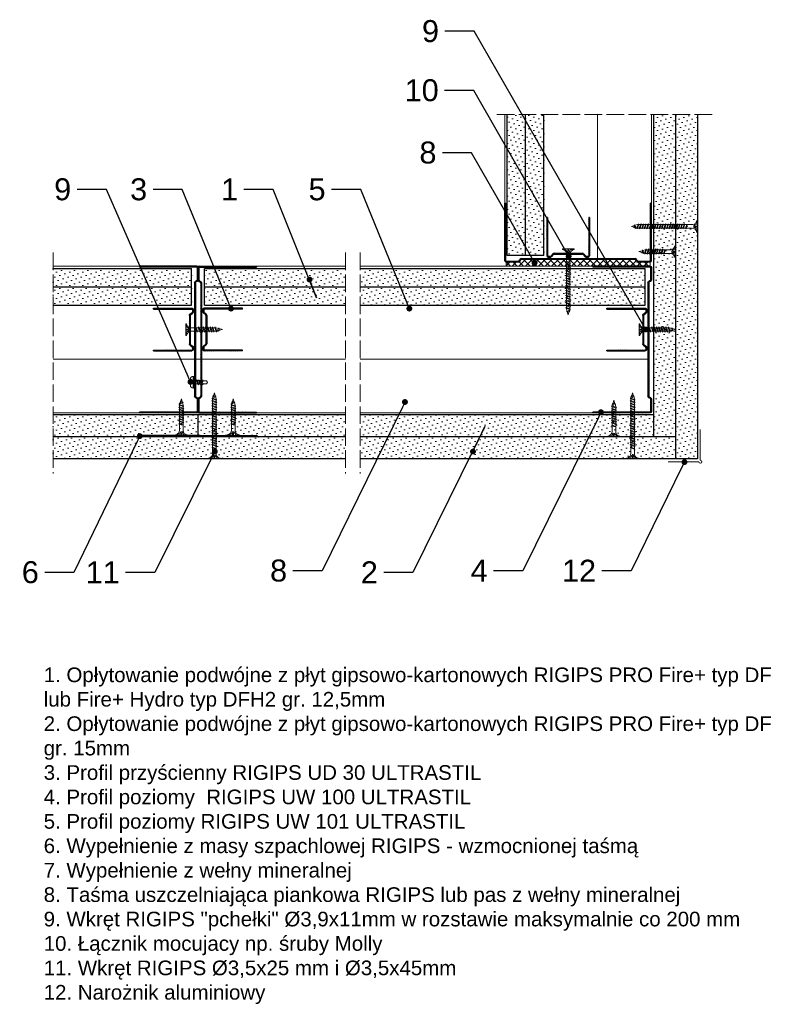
# Model space of a CAD drawing. Header units: millimetres. Extents: x 2044 to 2559, y -72 to 600.
import ezdxf
from ezdxf import colors
from ezdxf.entities.mleader import LeaderData, LeaderLine
from ezdxf.math import Vec2, Vec3

# ---------------------------------------------------------------- set-up
doc = ezdxf.new("R2010")
doc.units = ezdxf.units.MM
doc.linetypes.add('ACAD_ISO02W100', pattern=[15, 12, -3])
for name, color, linetype, lineweight in [('_ISOVER WELNA', 7, 'BATTING', 9), ('_RIGIPS AKCESORIA', 7, 'Continuous', 18), ('_RIGIPS G-K', 7, 'Continuous', 25), ('_RIGIPS PROFIL', 7, 'Continuous', 18), ('KRESKOWANIE', 7, 'Continuous', 9), ('PRZERYWANA', 7, 'ACAD_ISO02W100', 9)]:
    doc.layers.add(name, color=color, linetype=linetype, lineweight=lineweight)
doc.styles.get("Standard").update_dxf_attribs({"font": 'arial.ttf'})
doc.linetypes.add('BATTING', pattern='A,0.00254,-2.54,[134,ltypeshp.shx,S=2.54,R=0,X=-2.54,Y=0],-5.08,[134,ltypeshp.shx,S=2.54,R=180,X=2.54,Y=0],-2.54', length=10.16254)
pattern_1 = [(315, (1525.887, 2596.3345), (3.367596, 1.122532), [0, -3.175])]
pattern_2 = [(45, (210.707, -205.284), (-1.122532, 3.367596), [0, -3.175])]

# ---------------------------------------------------------------- blocks, each defined once
blk = doc.blocks.new('TN 25')
at = {"layer": '_RIGIPS AKCESORIA'}
for p, q in [((0, -0.84), (0, 7.16)), ((0, 7.16), (0.46, 7.16)), ((0.46, 7.16), (0.46, 4.78)), ((0.46, 4.78), (0, 4.78)), ((0, 3.5), (1.77, 3.5)), ((0, 2.83), (1.77, 2.83)), ((0.46, 1.64), (0, 1.64)), ((0.46, -0.84), (0.46, 1.64)), ((1.77, 3.5), (1.77, 4.2)), ((1.77, 2.83), (1.77, 2.18)), ((3.02, 4.46), (8.47, 4.46)), ((7.49, 2.01), (3.55, 2.01)), ((7.12, 4.46), (7.12, 3.18)), ((8.03, 2.01), (7.12, 4.46)), ((7.12, 3.18), (7.65, 1.53)), ((7.65, 1.53), (8.03, 2.01)), ((9.41, 2.01), (8.03, 2.01)), ((8.47, 4.46), (8.79, 5)), ((9.61, 1.51), (8.47, 4.46)), ((8.79, 5), (9.93, 2.01)), ((9, 4.46), (10.1, 4.46)), ((9.93, 2.01), (9.61, 1.51)), ((11.04, 2.01), (9.93, 2.01)), ((10.1, 4.46), (10.41, 5)), ((11.23, 1.51), (10.1, 4.46)), ((10.41, 5), (11.56, 2.01)), ((10.62, 4.46), (11.67, 4.46)), ((11.56, 2.01), (11.23, 1.51)), ((12.61, 2.01), (11.56, 2.01)), ((11.67, 4.46), (11.99, 5)), ((12.81, 1.51), (11.67, 4.46)), ((11.99, 5), (13.14, 2.01)), ((12.2, 4.46), (13.21, 4.46)), ((13.14, 2.01), (12.81, 1.51)), ((14.15, 2.01), (13.14, 2.01)), ((13.21, 4.46), (13.52, 5)), ((14.34, 1.51), (13.21, 4.46)), ((13.52, 5), (14.67, 2.01)), ((13.73, 4.46), (14.8, 4.46)), ((14.67, 2.01), (14.34, 1.51)), ((15.74, 2.01), (14.67, 2.01)), ((14.8, 4.46), (15.12, 5)), ((15.94, 1.51), (14.8, 4.46)), ((15.12, 5), (16.26, 2.01)), ((15.33, 4.46), (16.42, 4.46)), ((16.26, 2.01), (15.94, 1.51)), ((17.36, 2.01), (16.26, 2.01)), ((16.42, 4.46), (16.73, 5)), ((17.55, 1.51), (16.42, 4.46)), ((16.73, 5), (17.88, 2.01)), ((16.94, 4.46), (17.99, 4.46)), ((17.88, 2.01), (17.55, 1.51)), ((18.93, 2.01), (17.88, 2.01)), ((17.99, 4.46), (18.31, 5)), ((19.13, 1.51), (17.99, 4.46)), ((18.31, 5), (19.45, 2.01)), ((18.52, 4.46), (19.68, 4.46)), ((19.45, 2.01), (19.13, 1.51)), ((19.45, 2.01), (20.62, 2.01)), ((19.68, 4.46), (20, 5)), ((20.82, 1.51), (19.68, 4.46)), ((20, 5), (21.14, 2.01)), ((20.21, 4.46), (20.7, 4.46)), ((20.7, 4.46), (22.28, 3.98)), ((21.14, 2.01), (20.82, 1.51)), ((21.14, 2.01), (21.81, 2.12)), ((21.85, 1.83), (21.67, 3.28)), ((21.67, 3.28), (22.14, 2.4)), ((22.14, 2.4), (21.85, 1.83)), ((22.7, 2.36), (22.14, 2.4)), ((22.28, 3.98), (22.56, 4.37)), ((22.7, 2.36), (22.28, 3.98)), ((22.56, 4.37), (23.03, 2.71)), ((23.03, 2.71), (22.7, 2.36)), ((22.71, 3.85), (25, 3.24)), ((25, 3.24), (23.03, 2.71)), ((0, -0.84), (0.46, -0.84))]:
    blk.add_line(p, q, dxfattribs=at)
for centre, major_axis, ratio, start_param, end_param in [((3.09, 7.67), (0.17, 3.2), 0.826134, 1.773653, 3.180586), ((-0.04, 0.9), (0, 3.93), 0.848176, -0.720942, -0.151112), ((3.37, -1.57), (0.28, 3.57), 0.832181, 0.035984, 1.430787), ((-2.73, 15.91), (0, 14.76), 0.848176, 3.399396, 3.475072), ((0.59, 4.62), (0, 2.81), 0.848176, 3.475072, 3.862535), ((1.66, 3.18), (0, 0.895), 0.848176, -1.552777, -0.720942), ((1.66, 3.18), (0, 0.895), 0.848176, 3.862535, 4.730408)]:
    blk.add_ellipse(centre, major_axis=major_axis, ratio=ratio, start_param=start_param, end_param=end_param, dxfattribs=at)
blk = doc.blocks.new('Pchelka')
at = {"layer": '_RIGIPS AKCESORIA'}
for p, q in [((18.38, 159.49), (18.38, 163.49)), ((18.38, 161.75), (19.34, 161.75)), ((19.34, 161.75), (19.34, 162.47)), ((20.31, 165.49), (20.31, 157.49)), ((20.38, 165.49), (20.72, 165.49)), ((20.72, 165.49), (20.72, 157.49)), ((22.49, 162.62), (20.72, 162.62)), ((22.28, 160.36), (21.35, 162.62)), ((21.35, 162.62), (21.35, 161.32)), ((21.35, 161.32), (21.9, 159.74)), ((22.49, 162.62), (22.87, 163.24)), ((23.63, 159.74), (22.49, 162.62)), ((23.08, 162.62), (22.87, 163.24)), ((24.01, 160.36), (23.08, 162.62)), ((23.98, 162.62), (23.08, 162.62)), ((23.98, 162.62), (24.36, 163.24)), ((25.12, 159.74), (23.98, 162.62)), ((24.58, 162.62), (24.36, 163.24)), ((25.5, 160.36), (24.58, 162.62)), ((25.43, 162.62), (24.58, 162.62)), ((25.45, 162.62), (25.83, 163.24)), ((26.59, 159.74), (25.45, 162.62)), ((26.04, 162.62), (25.83, 163.24)), ((26.66, 162.62), (26.04, 162.62)), ((26.97, 160.36), (26.04, 162.62)), ((26.66, 162.62), (26.85, 163.14)), ((27.13, 162.02), (26.66, 162.62)), ((26.85, 163.14), (27.13, 162.02)), ((29.38, 162.52), (27.01, 162.52)), ((30.05, 161.42), (29.38, 162.52)), ((29.38, 160.36), (30.05, 161.42)), ((18.38, 161.22), (19.34, 161.22)), ((19.34, 161.22), (19.34, 160.5)), ((20.38, 157.49), (20.72, 157.49)), ((21.68, 160.36), (20.72, 160.36)), ((21.9, 159.74), (22.28, 160.36)), ((23.39, 160.36), (22.28, 160.36)), ((23.63, 159.74), (24.01, 160.36)), ((24.88, 160.36), (24.01, 160.36)), ((25.12, 159.74), (25.5, 160.36)), ((26.35, 160.36), (25.5, 160.36)), ((26.59, 159.74), (26.97, 160.36)), ((29.38, 160.36), (26.97, 160.36))]:
    blk.add_line(p, q, dxfattribs=at)
for centre, start, end in [((20.38, 163.49), 90, 180), ((20.38, 159.49), 180, 270)]:
    blk.add_arc(centre, 2, start, end, dxfattribs=at)
for centre, major_axis, start_param, end_param in [((17.98, 160.19), (0, 2.76), -0.596517, -0.166765), ((18.62, 161.26), (0, 1.46), -1.414897, -0.596517), ((18.62, 161.72), (0, 1.46), 3.73811, 4.55649), ((17.98, 162.79), (0, 2.76), 3.308358, 3.73811)]:
    blk.add_ellipse(centre, major_axis=major_axis, ratio=0.880282, start_param=start_param, end_param=end_param, dxfattribs=at)
blk = doc.blocks.new('TN 45')
at = {"layer": '_RIGIPS AKCESORIA'}
for p, q in [((0, -0.84), (0, 7.16)), ((0, 7.16), (0.46, 7.16)), ((0.46, 7.16), (0.46, 4.78)), ((0.46, 4.78), (0, 4.78)), ((0, 3.5), (1.77, 3.5)), ((0, 2.83), (1.77, 2.83)), ((0.46, 1.64), (0, 1.64)), ((0.46, -0.84), (0.46, 1.64)), ((1.77, 3.5), (1.77, 4.2)), ((1.77, 2.83), (1.77, 2.18)), ((3.02, 4.46), (8.47, 4.46)), ((7.49, 2.01), (3.55, 2.01)), ((7.12, 4.46), (7.12, 3.18)), ((8.03, 2.01), (7.12, 4.46)), ((7.12, 3.18), (7.65, 1.53)), ((7.65, 1.53), (8.03, 2.01)), ((9.41, 2.01), (8.03, 2.01)), ((8.47, 4.46), (8.79, 5)), ((9.61, 1.51), (8.47, 4.46)), ((8.79, 5), (9.93, 2.01)), ((9, 4.46), (10.1, 4.46)), ((9.93, 2.01), (9.61, 1.51)), ((11.04, 2.01), (9.93, 2.01)), ((10.1, 4.46), (10.41, 5)), ((11.23, 1.51), (10.1, 4.46)), ((10.41, 5), (11.56, 2.01)), ((10.62, 4.46), (11.67, 4.46)), ((11.56, 2.01), (11.23, 1.51)), ((12.61, 2.01), (11.56, 2.01)), ((11.67, 4.46), (11.99, 5)), ((12.81, 1.51), (11.67, 4.46)), ((11.99, 5), (13.14, 2.01)), ((12.2, 4.46), (13.21, 4.46)), ((13.14, 2.01), (12.81, 1.51)), ((14.15, 2.01), (13.14, 2.01)), ((13.21, 4.46), (13.52, 5)), ((14.34, 1.51), (13.21, 4.46)), ((13.52, 5), (14.67, 2.01)), ((13.73, 4.46), (14.8, 4.46)), ((14.67, 2.01), (14.34, 1.51)), ((15.74, 2.01), (14.67, 2.01)), ((14.8, 4.46), (15.12, 5)), ((15.94, 1.51), (14.8, 4.46)), ((15.12, 5), (16.26, 2.01)), ((15.33, 4.46), (16.42, 4.46)), ((16.26, 2.01), (15.94, 1.51)), ((17.36, 2.01), (16.26, 2.01)), ((16.42, 4.46), (16.73, 5)), ((17.55, 1.51), (16.42, 4.46)), ((16.73, 5), (17.88, 2.01)), ((16.94, 4.46), (17.99, 4.46)), ((17.88, 2.01), (17.55, 1.51)), ((18.93, 2.01), (17.88, 2.01)), ((17.99, 4.46), (18.31, 5)), ((19.13, 1.51), (17.99, 4.46)), ((18.31, 5), (19.45, 2.01)), ((18.52, 4.46), (19.68, 4.46)), ((19.45, 2.01), (19.13, 1.51)), ((19.45, 2.01), (20.62, 2.01)), ((20.62, 2.01), (19.57, 2.01)), ((19.68, 4.46), (20, 5)), ((20.82, 1.51), (19.68, 4.46)), ((20, 5), (21.14, 2.01)), ((20.21, 4.46), (21.37, 4.46)), ((21.14, 2.01), (20.82, 1.51)), ((21.14, 2.01), (22.31, 2.01)), ((22.31, 2.01), (21.26, 2.01)), ((21.37, 4.46), (21.69, 5)), ((22.51, 1.51), (21.37, 4.46)), ((21.69, 5), (22.83, 2.01)), ((21.9, 4.46), (23.06, 4.46)), ((22.83, 2.01), (22.51, 1.51)), ((22.83, 2.01), (24, 2.01)), ((24, 2.01), (22.95, 2.01)), ((23.06, 4.46), (23.38, 5)), ((24.2, 1.51), (23.06, 4.46)), ((23.38, 5), (24.52, 2.01)), ((23.59, 4.46), (24.75, 4.46)), ((24.52, 2.01), (24.2, 1.51)), ((24.52, 2.01), (25.69, 2.01)), ((25.69, 2.01), (24.64, 2.01)), ((24.75, 4.46), (25.07, 5)), ((25.89, 1.51), (24.75, 4.46)), ((25.07, 5), (26.21, 2.01)), ((25.28, 4.46), (26.44, 4.46)), ((26.21, 2.01), (25.89, 1.51)), ((26.21, 2.01), (27.38, 2.01)), ((27.38, 2.01), (26.33, 2.01)), ((26.44, 4.46), (26.76, 5)), ((27.58, 1.51), (26.44, 4.46)), ((26.76, 5), (27.9, 2.01)), ((26.96, 4.46), (28.13, 4.46)), ((27.9, 2.01), (27.58, 1.51)), ((27.9, 2.01), (29.07, 2.01)), ((29.07, 2.01), (28.02, 2.01)), ((28.13, 4.46), (28.45, 5)), ((29.27, 1.51), (28.13, 4.46)), ((28.45, 5), (29.59, 2.01)), ((28.65, 4.46), (29.82, 4.46)), ((29.59, 2.01), (29.27, 1.51)), ((29.59, 2.01), (30.76, 2.01)), ((30.76, 2.01), (29.71, 2.01)), ((29.82, 4.46), (30.14, 5)), ((30.96, 1.51), (29.82, 4.46)), ((30.14, 5), (31.28, 2.01)), ((30.34, 4.46), (31.51, 4.46)), ((31.28, 2.01), (30.96, 1.51)), ((31.28, 2.01), (32.45, 2.01)), ((32.45, 2.01), (31.4, 2.01)), ((31.51, 4.46), (31.83, 5)), ((32.65, 1.51), (31.51, 4.46)), ((31.83, 5), (32.97, 2.01)), ((32.03, 4.46), (33.2, 4.46)), ((32.97, 2.01), (32.65, 1.51)), ((32.97, 2.01), (34.14, 2.01)), ((34.14, 2.01), (33.09, 2.01)), ((33.2, 4.46), (33.52, 5)), ((34.34, 1.51), (33.2, 4.46)), ((33.52, 5), (34.66, 2.01)), ((33.72, 4.46), (34.89, 4.46)), ((34.66, 2.01), (34.34, 1.51)), ((34.66, 2.01), (35.83, 2.01)), ((35.83, 2.01), (34.78, 2.01)), ((34.89, 4.46), (35.21, 5)), ((36.03, 1.51), (34.89, 4.46)), ((35.21, 5), (36.35, 2.01)), ((35.41, 4.46), (36.58, 4.46)), ((36.35, 2.01), (36.03, 1.51)), ((36.35, 2.01), (37.52, 2.01)), ((37.52, 2.01), (36.47, 2.01)), ((36.58, 4.46), (36.9, 5)), ((37.72, 1.51), (36.58, 4.46)), ((36.9, 5), (38.04, 2.01)), ((37.1, 4.46), (38.27, 4.46)), ((38.04, 2.01), (37.72, 1.51)), ((38.04, 2.01), (39.21, 2.01)), ((39.21, 2.01), (38.16, 2.01)), ((38.27, 4.46), (38.59, 5)), ((39.41, 1.51), (38.27, 4.46)), ((38.59, 5), (39.73, 2.01)), ((38.79, 4.46), (39.96, 4.46)), ((39.73, 2.01), (39.41, 1.51)), ((39.73, 2.01), (40.9, 2.01)), ((39.96, 4.46), (40.28, 5)), ((41.1, 1.51), (39.96, 4.46)), ((40.28, 5), (41.42, 2.01)), ((40.48, 4.46), (40.98, 4.46)), ((40.98, 4.46), (42.56, 3.98)), ((41.42, 2.01), (41.1, 1.51)), ((41.42, 2.01), (42.09, 2.12)), ((42.13, 1.83), (41.95, 3.28)), ((41.95, 3.28), (42.42, 2.4)), ((42.42, 2.4), (42.13, 1.83)), ((42.98, 2.36), (42.42, 2.4)), ((42.56, 3.98), (42.84, 4.37)), ((42.98, 2.36), (42.56, 3.98)), ((42.84, 4.37), (43.31, 2.71)), ((43.31, 2.71), (42.98, 2.36)), ((42.99, 3.85), (45, 3.24)), ((45, 3.24), (43.31, 2.71)), ((0, -0.84), (0.46, -0.84))]:
    blk.add_line(p, q, dxfattribs=at)
for centre, major_axis, ratio, start_param, end_param in [((3.09, 7.67), (0.17, 3.2), 0.826134, 1.773653, 3.180586), ((-0.04, 0.9), (0, 3.93), 0.848176, -0.720942, -0.151112), ((3.37, -1.57), (0.28, 3.57), 0.832181, 0.035984, 1.430787), ((-2.73, 15.91), (0, 14.76), 0.848176, 3.399396, 3.475072), ((0.59, 4.62), (0, 2.81), 0.848176, 3.475072, 3.862535), ((1.66, 3.18), (0, 0.895), 0.848176, -1.552777, -0.720942), ((1.66, 3.18), (0, 0.895), 0.848176, 3.862535, 4.730408)]:
    blk.add_ellipse(centre, major_axis=major_axis, ratio=ratio, start_param=start_param, end_param=end_param, dxfattribs=at)
blk = doc.blocks.new('spoina PRO')
at = {"layer": '_RIGIPS G-K'}
h = blk.add_hatch(dxfattribs=at)
h.set_pattern_fill('AR-SAND', color=256, scale=0.02, style=0)
h.paths.add_polyline_path([(2546.06, 1115.24, -0.198912), (2546.41, 1115.38), (2464, 1115.38, -0.198912), (2464.35, 1115.24), (2465.06, 1114.53, 0.198912), (2465.41, 1114.38), (2504.7, 1114.38, -0.414214), (2505.2, 1113.88, -0.414214), (2505.7, 1114.38), (2545, 1114.38, 0.198912), (2545.35, 1114.53)])
for p, q in [((2464, 1115.38), (2546.41, 1115.38)), ((2464.35, 1115.24), (2465.06, 1114.53)), ((2504.7, 1114.38), (2465.41, 1114.38)), ((2505.2, 1113.88), (2505.2, 1102.88)), ((2505.7, 1114.38), (2545, 1114.38)), ((2546.06, 1115.24), (2545.35, 1114.53))]:
    blk.add_line(p, q, dxfattribs=at)
for centre, start, end in [((2464, 1114.88), 45, 90), ((2465.41, 1114.88), 225, 270), ((2504.7, 1113.88), 0, 90), ((2505.7, 1113.88), 90, 180), ((2545, 1114.88), 270, 315), ((2546.41, 1114.88), 90, 135)]:
    blk.add_arc(centre, 0.5, start, end, dxfattribs=at)
blk = doc.blocks.new('UW 100 ULTRASTIL')
h = blk.add_hatch()
h.set_pattern_fill('ANSI31', color=256, scale=0.5, style=0)
h.paths.add_polyline_path([(166.82, 2.35), (89.14, 2.35, 0.286951), (88.24, 1.79), (87.91, 1.11, -0.286951), (87.01, 0.55), (78.78, 0.55, -0.414214), (78.53, 0.8), (78.53, 40), (77.98, 40), (77.98, 0.8, 0.414214), (78.78, 0), (87.35, 0, 0.286951), (88.25, 0.56), (88.58, 1.24, -0.286951), (89.48, 1.8), (166.48, 1.8, -0.286951), (167.38, 1.24), (167.71, 0.56, 0.286951), (168.61, 0), (177.18, 0, 0.414214), (177.98, 0.8), (177.98, 40), (177.43, 40), (177.43, 0.8, -0.414214), (177.18, 0.55), (168.95, 0.55, -0.286951), (168.05, 1.11), (167.72, 1.79, 0.286951)])
for p, q in [((77.98, 0.8), (77.98, 40)), ((77.98, 40), (78.53, 40)), ((78.53, 0.8), (78.53, 40)), ((177.43, 0.8), (177.43, 40)), ((177.98, 40), (177.43, 40)), ((177.98, 0.8), (177.98, 40)), ((78.78, 0.55), (87.01, 0.55)), ((78.78, 0), (87.35, 0)), ((87.91, 1.11), (88.24, 1.79)), ((88.25, 0.56), (88.58, 1.24)), ((89.14, 2.35), (166.82, 2.35)), ((89.48, 1.8), (166.48, 1.8)), ((167.71, 0.56), (167.38, 1.24)), ((168.05, 1.11), (167.72, 1.79)), ((168.61, 0), (177.18, 0)), ((168.95, 0.55), (177.18, 0.55))]:
    blk.add_line(p, q)
for centre, radius, start, end in [((78.78, 0.8), 0.8, 180, 270), ((78.78, 0.8), 0.25, 180, 270), ((87.01, 1.55), 1, 270, 334.04349), ((87.35, 1), 1, 270, 334.04349), ((89.14, 1.35), 1, 90, 154.04349), ((89.48, 0.8), 1, 90, 154.04349), ((166.48, 0.8), 1, 25.95651, 90), ((166.82, 1.35), 1, 25.95651, 90), ((168.61, 1), 1, 205.95651, 270), ((168.95, 1.55), 1, 205.95651, 270), ((177.18, 0.8), 0.8, 270, 0), ((177.18, 0.8), 0.25, 270, 0)]:
    blk.add_arc(centre, radius, start, end)
blk = doc.blocks.new('UD 30 ULTRASTIL')
h = blk.add_hatch()
h.set_pattern_fill('ANSI31', color=256, scale=0.3, style=0)
h.paths.add_polyline_path([(684.71, 712.9), (658.51, 712.9, 0.414214), (657.71, 712.1), (657.71, 710.25, 0.236068), (658.03, 709.61), (659.39, 708.59, -0.236068), (659.71, 707.95), (659.71, 688.65, -0.236068), (659.39, 688.01), (658.03, 686.99, 0.236068), (657.71, 686.35), (657.71, 684.5, 0.414214), (658.51, 683.7), (684.71, 683.7), (684.71, 684.25), (658.51, 684.25, -0.414214), (658.26, 684.5), (658.26, 686.35, -0.236068), (658.36, 686.55), (659.72, 687.57, 0.236068), (660.26, 688.65), (660.26, 707.95, 0.236068), (659.72, 709.03), (658.36, 710.05, -0.236068), (658.26, 710.25), (658.26, 712.1, -0.414214), (658.51, 712.35), (684.71, 712.35)])
for p, q in [((684.71, 712.9), (658.51, 712.9)), ((684.71, 712.35), (684.71, 712.9)), ((657.71, 712.1), (657.71, 710.25)), ((659.39, 708.59), (658.03, 709.61)), ((658.26, 712.1), (658.26, 710.25)), ((659.72, 709.03), (658.36, 710.05)), ((684.71, 712.35), (658.51, 712.35)), ((659.71, 707.95), (659.71, 688.65)), ((660.26, 707.95), (660.26, 688.65)), ((657.71, 686.35), (657.71, 684.5)), ((659.39, 688.01), (658.03, 686.99)), ((658.26, 686.35), (658.26, 684.5)), ((659.72, 687.57), (658.36, 686.55)), ((684.71, 684.25), (658.51, 684.25)), ((684.71, 683.7), (658.51, 683.7)), ((684.71, 683.7), (684.71, 684.25))]:
    blk.add_line(p, q)
for centre, radius, start, end in [((658.51, 712.1), 0.8, 90, 180), ((658.51, 710.25), 0.8, 180, 233.1301), ((658.51, 712.1), 0.25, 90, 180), ((658.51, 710.25), 0.25, 180, 233.1301), ((658.91, 707.95), 0.8, 0, 53.1301), ((658.91, 707.95), 1.35, 0, 53.1301), ((658.51, 686.35), 0.8, 126.8699, 180), ((658.51, 686.35), 0.25, 126.8699, 180), ((658.91, 688.65), 0.8, 306.8699, 0), ((658.91, 688.65), 1.35, 306.8699, 0), ((658.51, 684.5), 0.8, 180, 270), ((658.51, 684.5), 0.25, 180, 270)]:
    blk.add_arc(centre, radius, start, end)
blk = doc.blocks.new('naroznik')
at = {"layer": '_RIGIPS AKCESORIA'}
for p, q in [((429.5, 69.65), (429.5, 90.65)), ((430.5, 91.65), (451.5, 91.65))]:
    blk.add_line(p, q, dxfattribs=at)
blk.add_arc((429.5, 91.65), 1, 0, 270, dxfattribs=at)
blk = doc.blocks.new('_Dot')
at = {"color": 0, "linetype": 'ByBlock', "lineweight": -2}
blk.add_line((-0.5, 0), (-1, 0), dxfattribs=at)
at = {"color": 0, "linetype": 'ByBlock', "const_width": 0.5}
blk.add_lwpolyline([(-0.25, 0, 1), (0.25, 0, 1)], format="xyb", close=True, dxfattribs=at)

msp = doc.modelspace()

# ---------------------------------------------------------------- hatches: boundary and pattern name
at = {"layer": 'KRESKOWANIE'}
h = msp.add_hatch(dxfattribs=at)
h.set_pattern_fill('DOTS', color=256, scale=2, angle=405, style=0)
h.set_pattern_definition(pattern_2)
h.paths.add_polyline_path([(2389.51, 535.36), (2377.01, 535.36), (2377.01, 438.98), (2389.51, 438.98)])
h = msp.add_hatch(dxfattribs=at)
h.set_pattern_fill('DOTS', color=256, scale=2, angle=405, style=0)
h.set_pattern_definition(pattern_2)
h.paths.add_polyline_path([(2402.01, 535.36), (2389.51, 535.36), (2389.51, 438.98), (2402.01, 438.98)])
h = msp.add_hatch(dxfattribs=at)
h.set_pattern_fill('DOTS', color=256, scale=2, angle=315, style=0)
h.paths.add_polyline_path([(2491.81, 535.36), (2476.81, 535.36), (2476.81, 315.23), (2491.81, 315.23)])
h = msp.add_hatch(dxfattribs=at)
h.set_pattern_fill('DOTS', color=256, scale=2, angle=315, style=0)
h.paths.add_polyline_path([(2506.81, 535.36), (2491.81, 535.36), (2491.81, 300.23), (2506.81, 300.23)])
h = msp.add_hatch(dxfattribs=at)
h.set_pattern_fill('ANSI37', color=256, angle=270, style=0)
h.paths.add_polyline_path([(2474.61, 434.63), (2466.04, 434.63, -0.286951), (2465.14, 435.19), (2464.81, 435.87, 0.286951), (2463.91, 436.43), (2386.91, 436.43, 0.286951), (2386.01, 435.87), (2385.68, 435.19, -0.286951), (2384.78, 434.63), (2376.21, 434.63), (2376.21, 431.63), (2474.61, 431.63)])
h = msp.add_hatch(dxfattribs=at)
h.set_pattern_fill('DOTS', color=256, scale=2, angle=315, style=0)
h.set_pattern_definition(pattern_1)
h.paths.add_polyline_path([(2066.92, 430.03), (2066.92, 417.53), (2161.45, 417.53), (2161.45, 430.03)])
h = msp.add_hatch(dxfattribs=at)
h.set_pattern_fill('DOTS', color=256, scale=2, angle=315, style=0)
h.set_pattern_definition(pattern_1)
h.paths.add_polyline_path([(2266.53, 417.53), (2266.53, 430.03), (2170.15, 430.03), (2170.15, 417.53)])
h = msp.add_hatch(dxfattribs=at)
h.set_pattern_fill('DOTS', color=256, scale=2, angle=315, style=0)
h.paths.add_polyline_path([(2471.06, 430.03), (2276.53, 430.03), (2276.53, 417.53), (2471.06, 417.53)])
h = msp.add_hatch(dxfattribs=at)
h.set_pattern_fill('DOTS', color=256, scale=2, angle=315, style=0)
h.set_pattern_definition(pattern_1)
h.paths.add_polyline_path([(2066.92, 417.53), (2066.92, 405.03), (2161.45, 405.03), (2161.45, 417.53)])
h = msp.add_hatch(dxfattribs=at)
h.set_pattern_fill('DOTS', color=256, scale=2, angle=315, style=0)
h.set_pattern_definition(pattern_1)
h.paths.add_polyline_path([(2266.53, 405.03), (2266.53, 417.53), (2170.15, 417.53), (2170.15, 405.03)])
h = msp.add_hatch(dxfattribs=at)
h.set_pattern_fill('DOTS', color=256, scale=2, angle=315, style=0)
h.paths.add_polyline_path([(2471.06, 417.53), (2276.53, 417.53), (2276.53, 405.03), (2471.06, 405.03)])
h = msp.add_hatch(dxfattribs=at)
h.set_pattern_fill('DOTS', color=256, scale=2, angle=315, style=0)
h.set_pattern_definition(pattern_1)
h.paths.add_polyline_path([(2066.92, 330.23), (2066.92, 315.23), (2266.53, 315.23), (2266.53, 330.23)])
h = msp.add_hatch(dxfattribs=at)
h.set_pattern_fill('DOTS', color=256, scale=2, angle=315, style=0)
h.paths.add_polyline_path([(2476.81, 330.23), (2276.53, 330.23), (2276.53, 315.23), (2476.81, 315.23)])
h = msp.add_hatch(dxfattribs=at)
h.set_pattern_fill('DOTS', color=256, scale=2, angle=315, style=0)
h.set_pattern_definition(pattern_1)
h.paths.add_polyline_path([(2066.92, 315.23), (2066.92, 300.23), (2266.53, 300.23), (2266.53, 315.23)])
h = msp.add_hatch(dxfattribs=at)
h.set_pattern_fill('DOTS', color=256, scale=2, angle=315, style=0)
h.paths.add_polyline_path([(2491.81, 315.23), (2276.53, 315.23), (2276.53, 300.23), (2491.81, 300.23)])

# ---------------------------------------------------------------- linework, layer by layer
at = {"layer": '_ISOVER WELNA', "ltscale": 3.6}
for p, q in [((2438.71, 436.98), (2438.71, 535.36)), ((2266.53, 368.33), (2066.92, 368.33)), ((2473.06, 368.33), (2276.53, 368.33))]:
    msp.add_line(p, q, dxfattribs=at)
at = {"layer": '_RIGIPS G-K'}
for p, q in [((2377.01, 438.98), (2377.01, 535.36)), ((2389.51, 438.98), (2389.51, 535.36)), ((2402.01, 438.98), (2402.01, 535.36)), ((2476.81, 535.36), (2476.81, 315.23)), ((2491.81, 535.36), (2491.81, 300.23)), ((2506.81, 535.36), (2506.81, 300.23)), ((2402.01, 438.98), (2377.01, 438.98)), ((2066.92, 430.03), (2161.45, 430.03)), ((2161.45, 405.03), (2161.45, 430.03)), ((2170.15, 405.03), (2170.15, 430.03)), ((2170.15, 430.03), (2266.53, 430.03)), ((2276.53, 430.03), (2471.06, 430.03)), ((2471.06, 405.03), (2471.06, 430.03)), ((2066.92, 417.53), (2161.45, 417.53)), ((2170.15, 417.53), (2266.53, 417.53)), ((2276.53, 417.53), (2471.06, 417.53)), ((2066.92, 405.03), (2161.45, 405.03)), ((2170.15, 405.03), (2266.53, 405.03)), ((2276.53, 405.03), (2471.06, 405.03)), ((2266.53, 330.23), (2066.92, 330.23)), ((2165.8, 327.73), (2165.8, 330.23)), ((2476.81, 330.23), (2276.53, 330.23)), ((2266.53, 315.23), (2066.92, 315.23)), ((2491.81, 315.23), (2276.53, 315.23)), ((2266.53, 300.23), (2066.92, 300.23)), ((2506.81, 300.23), (2276.53, 300.23))]:
    msp.add_line(p, q, dxfattribs=at)
at = {"layer": '_RIGIPS PROFIL', "lineweight": 9}
for p, q in [((2375.41, 535.36), (2375.41, 435.43)), ((2475.41, 535.36), (2475.41, 435.43)), ((2266.53, 431.63), (2066.92, 431.63)), ((2474.61, 431.63), (2276.53, 431.63)), ((2266.53, 331.63), (2066.92, 331.63)), ((2474.61, 331.63), (2276.53, 331.63))]:
    msp.add_line(p, q, dxfattribs=at)
at = {"layer": 'KRESKOWANIE'}
for p, q in [((2376.21, 434.63), (2376.21, 431.63)), ((2474.61, 434.63), (2474.61, 431.63))]:
    msp.add_line(p, q, dxfattribs=at)
at = {"layer": 'PRZERYWANA'}
for p, q in [((2516.81, 535.36), (2367.01, 535.36)), ((2066.92, 441.03), (2066.92, 290.23)), ((2266.53, 441.03), (2266.53, 290.23)), ((2276.53, 441.03), (2276.53, 290.23))]:
    msp.add_line(p, q, dxfattribs=at)

# ---------------------------------------------------------------- block references
for name, p in [('UW 100 ULTRASTIL', (2297.43, 434.63)), ('UD 30 ULTRASTIL', (1511.44, -309.87)), ('TN 25', (2157.48, 385.24)), ('TN 25', (2467.09, 385.24)), ('Pchelka', (2142.23, 190.99))]:
    msp.add_blockref(name, p)
for name, p, rotation in [('UD 30 ULTRASTIL', (3116.91, -219.73), 90), ('UW 100 ULTRASTIL', (2165.8, 509.61), 270)]:
    msp.add_blockref(name, p, dxfattribs=dict(rotation=rotation))
at = {"xscale": -1}
for name, p in [('TN 45', (2506.81, 455.64)), ('UD 30 ULTRASTIL', (2820.17, -309.87)), ('UD 30 ULTRASTIL', (3129.77, -309.87))]:
    msp.add_blockref(name, p, dxfattribs=at)
for name, p, rotation in [('TN 45', (2421.78, 443.55), 90), ('UW 100 ULTRASTIL', (2165.8, 509.61), 90), ('UW 100 ULTRASTIL', (2475.41, 509.61), 90), ('TN 45', (2173.75, 300.23), 270), ('TN 45', (2459.35, 300.23), 270)]:
    msp.add_blockref(name, p, dxfattribs=dict(at, rotation=rotation))
at = {"layer": '_RIGIPS AKCESORIA', "xscale": -1}
msp.add_blockref('TN 25', (2491.81, 438.45), dxfattribs=at)
at = {"layer": '_RIGIPS AKCESORIA', "xscale": -1, "rotation": 270}
for p in [(2151.18, 316.23), (2186.62, 316.23), (2446.58, 315.23)]:
    msp.add_blockref('TN 25', p, dxfattribs=at)
at = {"layer": '_RIGIPS AKCESORIA', "rotation": 180}
msp.add_blockref('naroznik', (2938.31, 389.89), dxfattribs=at)
at = {"layer": '_RIGIPS G-K', "rotation": 180}
msp.add_blockref('spoina PRO', (4671.01, 1430.61), dxfattribs=at)

# ---------------------------------------------------------------- texts
at = {"layer": 'KRESKOWANIE', "insert": (2060.4, 157.78), "char_height": 10, "attachment_point": 1}
msp.add_mtext_dynamic_manual_height_columns('1. Opłytowanie podwójne z płyt gipsowo-kartonowych RIGIPS PRO Fire+ typ DF lub Fire+ Hydro typ DFH2 gr. 12,5mm\\P2. Opłytowanie podwójne z płyt gipsowo-kartonowych RIGIPS PRO Fire+ typ DF gr. 15mm\\P3. Profil przyścienny RIGIPS UD 30 ULTRASTIL\\P4. Profil poziomy  RIGIPS UW 100 ULTRASTIL\\P5. Profil poziomy RIGIPS UW 101 ULTRASTIL\\P6. Wypełnienie z masy szpachlowej RIGIPS - wzmocnionej taśmą\\P7. Wypełnienie z wełny mineralnej\\P8. Taśma uszczelniająca piankowa RIGIPS lub pas z wełny mineralnej\\P9. Wkręt RIGIPS "pchełki" %%C3,9x11mm w rozstawie maksymalnie co 200 mm \\P10. Łącznik mocujacy np. śruby Molly\\P11. Wkręt RIGIPS %%C3,5x25 mm i %%C3,5x45mm\\P12. Narożnik aluminiowy', width=508.4429, gutter_width=12.5, heights=[0], dxfattribs=at)

# ---------------------------------------------------------------- leaders
at = {"layer": 'KRESKOWANIE'}
ml = msp.add_multileader_mtext('Standard', dxfattribs=at)
ml.set_content('9', color=256)
ml.set_leader_properties()
ml.set_arrow_properties(name='DOT')
ml.build(insert=Vec2(0, 0))
ml.multileader.update_dxf_attribs({"dogleg_length": 20})
ctx = ml.context
ctx.base_point, ctx.char_height, ctx.landing_gap_size, ctx.plane_origin = Vec3(2316.52, 592.08), 15, 4, Vec3(2471.47, 388.52)
ctx.text_align_type = 2
notes = []
notes.append((ctx, [(0, (1, 1, 0), (2354.38, 592.08), (-1, 0), 20, [(0, [(2471.47, 388.52)], 0, [])])]))
ctx.mtext.insert, ctx.mtext.alignment, ctx.mtext.flow_direction = Vec3(2330.38, 599.7), 3, 5
ml = msp.add_multileader_mtext('Standard', dxfattribs=at)
ml.set_content('10', color=256)
ml.set_leader_properties()
ml.set_arrow_properties(name='DOT')
ml.build(insert=Vec2(0, 0))
ml.multileader.update_dxf_attribs({"dogleg_length": 20})
ctx = ml.context
ctx.base_point, ctx.char_height, ctx.landing_gap_size, ctx.plane_origin = Vec3(2306.15, 551.69), 15, 4, Vec3(2418.89, 438.42)
ctx.text_align_type = 2
notes.append((ctx, [(0, (1, 1, 0), (2354.18, 551.69), (-1, 0), 20, [(0, [(2418.89, 438.42)], 0, [])])]))
ctx.mtext.insert, ctx.mtext.alignment, ctx.mtext.flow_direction = Vec3(2330.18, 559.32), 3, 5
ml = msp.add_multileader_mtext('Standard', dxfattribs=at)
ml.set_content('8', color=256)
ml.set_leader_properties()
ml.set_arrow_properties(name='DOT')
ml.build(insert=Vec2(0, 0))
ml.multileader.update_dxf_attribs({"dogleg_length": 20})
ctx = ml.context
ctx.base_point, ctx.char_height, ctx.landing_gap_size, ctx.plane_origin = Vec3(2314.76, 509.18), 15, 4, Vec3(2395.65, 433.96)
ctx.text_align_type = 2
notes.append((ctx, [(0, (1, 1, 0), (2352.64, 509.18), (-1, 0), 20, [(0, [(2395.65, 433.96)], 0, [])])]))
ctx.mtext.insert, ctx.mtext.alignment, ctx.mtext.flow_direction = Vec3(2328.64, 516.8), 3, 5
ml = msp.add_multileader_mtext('Standard', dxfattribs=at)
ml.set_content('9', color=256)
ml.set_leader_properties()
ml.set_arrow_properties(name='DOT')
ml.build(insert=Vec2(0, 0))
ml.multileader.update_dxf_attribs({"dogleg_length": 20})
ctx = ml.context
ctx.base_point, ctx.char_height, ctx.landing_gap_size, ctx.plane_origin = Vec3(2065.32, 484.08), 15, 4, Vec3(2136.39, 402.76)
ctx.text_align_type = 2
notes.append((ctx, [(0, (1, 1, 0), (2103.19, 484.08), (-1, 0), 20, [(0, [(2160.61, 352.74)], 0, [])])]))
ctx.mtext.insert, ctx.mtext.alignment, ctx.mtext.flow_direction = Vec3(2079.19, 491.71), 3, 5
ml = msp.add_multileader_mtext('Standard', dxfattribs=at)
ml.set_content('3', color=256)
ml.set_leader_properties()
ml.set_arrow_properties(name='DOT')
ml.build(insert=Vec2(0, 0))
ml.multileader.update_dxf_attribs({"dogleg_length": 20})
ctx = ml.context
ctx.base_point, ctx.char_height, ctx.landing_gap_size, ctx.plane_origin = Vec3(2117.25, 484.08), 15, 4, Vec3(2188.27, 402.76)
ctx.text_align_type = 2
notes.append((ctx, [(0, (1, 1, 0), (2155.07, 484.08), (-1, 0), 20, [(0, [(2188.27, 402.76)], 0, [])])]))
ctx.mtext.insert, ctx.mtext.alignment, ctx.mtext.flow_direction = Vec3(2131.07, 491.71), 3, 5
ml = msp.add_multileader_mtext('Standard', dxfattribs=at)
ml.set_content('1', color=256)
ml.set_leader_properties()
ml.set_arrow_properties(name='DOT')
ml.build(insert=Vec2(0, 0))
ml.multileader.update_dxf_attribs({"dogleg_length": 20})
ctx = ml.context
ctx.base_point, ctx.char_height, ctx.landing_gap_size, ctx.plane_origin = Vec3(2183.62, 484.08), 15, 4, Vec3(2250.35, 402.76)
ctx.text_align_type = 2
notes.append((ctx, [(0, (1, 1, 0), (2217.15, 484.08), (-1, 0), 20, [(1, [(2241.96, 422.6), (2246.74, 410.2)], 0, [])])]))
ctx.mtext.insert, ctx.mtext.alignment, ctx.mtext.flow_direction = Vec3(2193.15, 491.58), 3, 5
ml = msp.add_multileader_mtext('Standard', dxfattribs=at)
ml.set_content('5', color=256)
ml.set_leader_properties()
ml.set_arrow_properties(name='DOT')
ml.build(insert=Vec2(0, 0))
ml.multileader.update_dxf_attribs({"dogleg_length": 20})
ctx = ml.context
ctx.base_point, ctx.char_height, ctx.landing_gap_size, ctx.plane_origin = Vec3(2238.97, 484.08), 15, 4, Vec3(2310.11, 402.76)
ctx.text_align_type = 2
notes.append((ctx, [(0, (1, 1, 0), (2276.91, 484.08), (-1, 0), 20, [(0, [(2310.11, 402.76)], 0, [])])]))
ctx.mtext.insert, ctx.mtext.alignment, ctx.mtext.flow_direction = Vec3(2252.91, 491.71), 3, 5
ml = msp.add_multileader_mtext('Standard', dxfattribs=at)
ml.set_content('8', color=256)
ml.set_leader_properties()
ml.set_arrow_properties(name='DOT')
ml.build(insert=Vec2(0, 0))
ml.multileader.update_dxf_attribs({"dogleg_length": 20})
ctx = ml.context
ctx.base_point, ctx.char_height, ctx.landing_gap_size, ctx.plane_origin = Vec3(2212.75, 223.84), 15, 4, Vec3(2291.59, 306.29)
ctx.text_align_type = 2
notes.append((ctx, [(0, (1, 1, 0), (2250.64, 223.84), (-1, 0), 20, [(0, [(2307.11, 339)], 0, [])])]))
ctx.mtext.insert, ctx.mtext.alignment, ctx.mtext.flow_direction = Vec3(2226.64, 231.47), 3, 5
ml = msp.add_multileader_mtext('Standard', dxfattribs=at)
ml.set_content('4', color=256)
ml.set_leader_properties()
ml.set_arrow_properties(name='DOT')
ml.build(insert=Vec2(0, 0))
ml.multileader.update_dxf_attribs({"dogleg_length": 20})
ctx = ml.context
ctx.base_point, ctx.char_height, ctx.landing_gap_size, ctx.plane_origin = Vec3(2349.24, 223.84), 15, 4, Vec3(2428.57, 306.29)
ctx.text_align_type = 2
notes.append((ctx, [(0, (1, 1, 0), (2387.62, 223.84), (-1, 0), 20, [(0, [(2440.94, 332.05)], 0, [])])]))
ctx.mtext.insert, ctx.mtext.alignment, ctx.mtext.flow_direction = Vec3(2363.62, 231.34), 3, 5
ml = msp.add_multileader_mtext('Standard', dxfattribs=at)
ml.set_content('6', color=256)
ml.set_leader_properties()
ml.set_arrow_properties(name='DOT')
ml.build(insert=Vec2(0, 0))
ml.multileader.update_dxf_attribs({"dogleg_length": 20})
ctx = ml.context
ctx.base_point, ctx.char_height, ctx.landing_gap_size, ctx.plane_origin = Vec3(2043.19, 222.73), 15, 4, Vec3(2122.05, 305.18)
ctx.text_align_type = 2
notes.append((ctx, [(0, (1, 1, 0), (2081.09, 222.73), (-1, 0), 20, [(0, [(2126.01, 315.73)], 0, [])])]))
ctx.mtext.insert, ctx.mtext.alignment, ctx.mtext.flow_direction = Vec3(2057.09, 230.36), 3, 5
ml = msp.add_multileader_mtext('Standard', dxfattribs=at)
ml.set_content('2', color=256)
ml.set_leader_properties()
ml.set_arrow_properties(name='DOT')
ml.build(insert=Vec2(0, 0))
ml.multileader.update_dxf_attribs({"dogleg_length": 20})
ctx = ml.context
ctx.base_point, ctx.char_height, ctx.landing_gap_size, ctx.plane_origin = Vec3(2274.67, 222.73), 15, 4, Vec3(2353.56, 305.18)
ctx.text_align_type = 2
notes.append((ctx, [(0, (1, 1, 0), (2312.6, 222.73), (-1, 0), 20, [(1, [(2353.56, 305.18), (2361.76, 322.18)], 0, [])])]))
ctx.mtext.insert, ctx.mtext.alignment, ctx.mtext.flow_direction = Vec3(2288.6, 230.23), 3, 5
ml = msp.add_multileader_mtext('Standard', dxfattribs=at)
ml.set_content('11', color=256)
ml.set_leader_properties()
ml.set_arrow_properties(name='DOT')
ml.build(insert=Vec2(0, 0))
ml.multileader.update_dxf_attribs({"dogleg_length": 20})
ctx = ml.context
ctx.base_point, ctx.char_height, ctx.landing_gap_size, ctx.plane_origin = Vec3(2091.15, 222.73), 15, 4, Vec3(2177.29, 305.18)
ctx.text_align_type = 2
notes.append((ctx, [(0, (1, 1, 0), (2136.33, 222.73), (-1, 0), 20, [(0, [(2177.29, 305.18)], 0, [])])]))
ctx.mtext.insert, ctx.mtext.alignment, ctx.mtext.flow_direction = Vec3(2112.33, 230.23), 3, 5
ml = msp.add_multileader_mtext('Standard', dxfattribs=at)
ml.set_content('12', color=256)
ml.set_leader_properties()
ml.set_arrow_properties(name='DOT')
ml.build(insert=Vec2(0, 0))
ml.multileader.update_dxf_attribs({"dogleg_length": 20})
ctx = ml.context
ctx.base_point, ctx.char_height, ctx.landing_gap_size, ctx.plane_origin = Vec3(2413.7, 223.84), 15, 4, Vec3(2502.58, 306.29)
ctx.text_align_type = 2
notes.append((ctx, [(0, (1, 1, 0), (2461.63, 223.84), (-1, 0), 20, [(0, [(2498.01, 298.01)], 0, [])])]))
ctx.mtext.insert, ctx.mtext.alignment, ctx.mtext.flow_direction = Vec3(2437.63, 231.34), 3, 5
for ctx, leaders in notes:
    for number, flags, end, landing, length, lines in leaders:
        leader = LeaderData()
        leader.index, (leader.has_last_leader_line, leader.has_dogleg_vector, leader.attachment_direction) = number, flags
        leader.last_leader_point, leader.dogleg_vector, leader.dogleg_length = Vec3(end), Vec3(landing), length
        for number, points, colour, breaks in lines:
            line = LeaderLine()
            line.index, line.vertices, line.color, line.breaks = number, Vec3.list(points), colors.encode_raw_color(colour), breaks
            leader.lines.append(line)
        ctx.leaders.append(leader)

doc.saveas('drawing.dxf')
